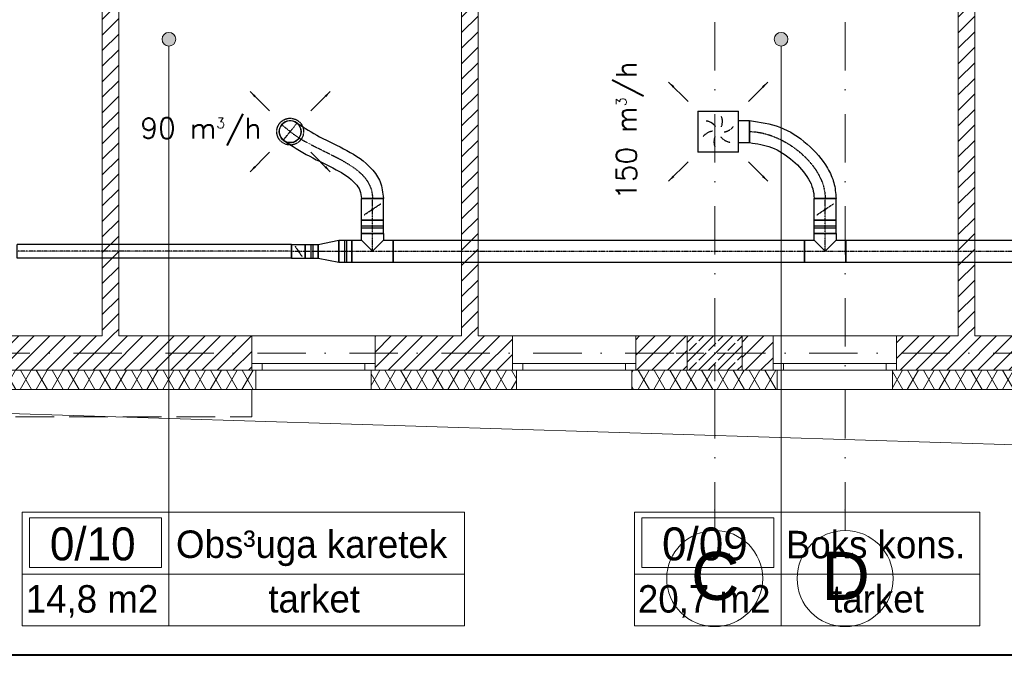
# Model space of a CAD drawing. Header units: millimetres. Extents: x -4612887 to -4536833, y -5457376 to -5415716.
# Tile 16 of 144: x -4598142 to -4590965, y -5456116 to -5451485. Entities that reach past the tile are written whole.
import ezdxf

# ---------------------------------------------------------------- set-up
doc = ezdxf.new("R2010")
doc.units = ezdxf.units.MM
doc.header["$MEASUREMENT"] = 0
for name, pattern in [('DASHDOT', [1, 0.5, -0.25, 0, -0.25]), ('DASHED', [0.75, 0.5, -0.25]), ('Krawędzie ukryte', [391.222223, 282.222223, -109]), ('Kropki i Kreski', [670.277762, 352.777767, -176.388884, 0, -141.111112])]:
    doc.linetypes.add(name, pattern=pattern)
doc.layers.get('0').update_dxf_attribs({"color": 8, "lineweight": 18})
for name, color, linetype, lineweight in [('FLUID-N1', 7, 'Continuous', 30), ('FLUID-N1-150-ARRGR', 7, 'Continuous', 25), ('is_ramka', 100, 'Continuous', 40), ('Linia', 8, 'Continuous', 18), ('Osie', 8, 'Continuous', 18), ('Slupy', 8, 'Continuous', 18), ('Strefy', 8, 'Continuous', 18), ('Ściany', 8, 'Continuous', 18), ('Ściany wewnętrzne', 7, 'Continuous', 18), ('Ściany zewnętrzne', 255, 'Continuous', 18)]:
    doc.layers.add(name, color=color, linetype=linetype, lineweight=lineweight)
doc.layers.add('FLUID-N1-SYM', color=7, linetype='Continuous')
doc.styles.add('FDBES', font='simplex.shx')
doc.styles.add('GENERATED_STYLE_1', font='arial.ttf')
doc.styles.add('GENERATED_STYLE_3', font='txt')
doc.styles.add('GENERATED_STYLE_4', font='txt')
doc.linetypes.add('ZIGZAG', pattern='A,0.0001,-0.2,[131,ltypeshp.shx,S=0.2,R=0,X=-0.2,Y=0],-0.4,[131,ltypeshp.shx,S=0.2,R=180,X=0.2,Y=0],-0.2', length=0.8001)
doc.dimstyles.new('FDBES', dxfattribs={"dimscale": 50, "dimtxt": 4, "dimasz": 2.5, "dimexe": 0.8, "dimexo": 2, "dimgap": 1, "dimtad": 1, "dimdsep": 46, "dimtxsty": 'FDBES', "dimcen": 2.5, "dimclrd": 4, "dimclre": 5, "dimadec": 0, "dimazin": 0, "dimtfac": 1, "dimtmove": 0, "dimatfit": 3, "dimfxl": 1, "dimarcsym": 0})
pattern_1 = [(60, (-4559356.9, -5416807.61), (-86.60254, 50), []), (120, (-4559356.9, -5416807.61), (86.60254, 50), [])]
pattern_2 = [(45, (-4559356.9, -5416807.61), (-56.56854, 56.56854), [])]

# ---------------------------------------------------------------- blocks, each defined once
blk = doc.blocks.new('*U937')
at = {"color": 0, "linetype": 'ByBlock', "lineweight": -2}
for p, q in [((-149, -149), (-149, 149)), ((149, 149), (-149, 149)), ((149, 149), (149, -149)), ((-149, -149), (149, -149)), ((-80, -149), (-80, -229)), ((80, -149), (80, -229))]:
    blk.add_line(p, q, dxfattribs=at)
at = {"color": 162, "linetype": 'Continuous', "lineweight": -2}
blk.add_line((80, -229), (-80, -229), dxfattribs=at)
at = {"color": 7, "linetype": 'DASHED'}
for centre, start, end in [((-101.8, 27.3), 8.19859, 51.80141), ((-27.3, 101.8), 308.19859, 351.80141), ((-74.5, -74.5), 68.19859, 111.80141), ((27.3, -101.8), 128.19859, 171.80141), ((101.8, -27.3), 188.19859, 231.80141), ((74.5, 74.5), 248.19859, 291.80141)]:
    blk.add_arc(centre, 105.4, start, end, dxfattribs=at)
blk = doc.blocks.new('*U936')
at = {"color": 7, "linetype": 'DASHED'}
blk.add_circle((0, 0), 97.5, dxfattribs=at)
at = {"color": 0, "linetype": 'ByBlock', "lineweight": -2}
blk.add_circle((0, 0), 80, dxfattribs=at)
blk = doc.blocks.new('*U883')
at = {"color": 162, "linetype": 'Continuous', "lineweight": -2}
for p, q in [((-1000, -50), (-1000, 50)), ((1000, 50), (1000, -50))]:
    blk.add_line(p, q, dxfattribs=at)
at = {"color": 0, "linetype": 'ByBlock', "lineweight": -2}
for p, q in [((-1000, 50), (1000, 50)), ((-1000, -50), (1000, -50))]:
    blk.add_line(p, q, dxfattribs=at)
at = {"layer": 'FLUID-N1-SYM', "color": 7, "linetype": 'DASHDOT'}
blk.add_line((-1000, 0), (1000, 0), dxfattribs=at)
blk = doc.blocks.new('*U882')
at = {"color": 162, "linetype": 'Continuous', "lineweight": -2}
for p, q in [((-50, -50), (-50, 50)), ((50, 50), (50, -50))]:
    blk.add_line(p, q, dxfattribs=at)
at = {"color": 0, "linetype": 'ByBlock', "lineweight": -2}
for p, q in [((-50, 50), (50, 50)), ((-50, -50), (50, -50))]:
    blk.add_line(p, q, dxfattribs=at)
at = {"color": 7, "linetype": 'DASHED'}
blk.add_line((-25, 37.5), (25, -37.5), dxfattribs=at)
at = {"color": 7, "linetype": 'Continuous'}
blk.add_lwpolyline([(-4, 0, 8, 8, 1), (4, 0, 8, 8, 1)], format="xyseb", close=True, dxfattribs=at)
at = {"layer": 'FLUID-N1-SYM', "color": 7, "linetype": 'DASHDOT'}
blk.add_line((-50, 0), (50, 0), dxfattribs=at)
blk = doc.blocks.new('*U881')
at = {"color": 0, "linetype": 'ByBlock', "lineweight": -2}
for p, q in [((-75, 50), (75, 80)), ((-75, -50), (75, -80))]:
    blk.add_line(p, q, dxfattribs=at)
at = {"color": 162, "linetype": 'Continuous', "lineweight": -2}
for p, q in [((75, 80), (75, -80)), ((-75, -50), (-75, 50))]:
    blk.add_line(p, q, dxfattribs=at)
at = {"layer": 'FLUID-N1-SYM', "color": 7, "linetype": 'DASHDOT'}
blk.add_line((-75, 0), (75, 0), dxfattribs=at)
blk = doc.blocks.new('*U880')
at = {"color": 162, "linetype": 'Continuous', "lineweight": -2}
for p, q in [((-47.5, -50), (-47.5, 50)), ((47.5, 50), (47.5, -50))]:
    blk.add_line(p, q, dxfattribs=at)
at = {"color": 0, "linetype": 'ByBlock', "lineweight": -2}
for p, q in [((-47.5, 50), (47.5, 50)), ((-47.5, -50), (47.5, -50))]:
    blk.add_line(p, q, dxfattribs=at)
at = {"color": 7, "linetype": 'Continuous'}
for p, q in [((-7.5, 50), (-7.5, -50)), ((7.5, 50), (7.5, -50))]:
    blk.add_line(p, q, dxfattribs=at)
at = {"layer": 'FLUID-N1-SYM', "color": 7, "linetype": 'DASHDOT'}
blk.add_line((-47.5, 0), (47.5, 0), dxfattribs=at)
blk = doc.blocks.new('*U879')
at = {"color": 162, "linetype": 'Continuous', "lineweight": -2}
for p, q in [((-150, -80), (-150, 80)), ((-80, 130), (80, 130)), ((150, 80), (150, -80))]:
    blk.add_line(p, q, dxfattribs=at)
at = {"color": 0, "linetype": 'ByBlock', "lineweight": -2}
for p, q in [((-150, 80), (-80, 80)), ((-80, 80), (-80, 130)), ((80, 130), (80, 80)), ((80, 80), (150, 80)), ((-150, -80), (150, -80))]:
    blk.add_line(p, q, dxfattribs=at)
at = {"color": 7, "linetype": 'Continuous'}
for p, q in [((0, 0), (-80, 80)), ((80, 80), (0, 0))]:
    blk.add_line(p, q, dxfattribs=at)
at = {"layer": 'FLUID-N1-SYM', "color": 7, "linetype": 'DASHDOT'}
for p, q in [((0, 0), (0, 130)), ((-150, 0), (150, 0))]:
    blk.add_line(p, q, dxfattribs=at)
blk = doc.blocks.new('*U878')
at = {"color": 162, "linetype": 'Continuous', "lineweight": -2}
for p, q in [((-47.5, -80), (-47.5, 80)), ((47.5, 80), (47.5, -80))]:
    blk.add_line(p, q, dxfattribs=at)
at = {"color": 0, "linetype": 'ByBlock', "lineweight": -2}
for p, q in [((-47.5, 80), (47.5, 80)), ((-47.5, -80), (47.5, -80))]:
    blk.add_line(p, q, dxfattribs=at)
at = {"color": 7, "linetype": 'Continuous'}
for p, q in [((-7.5, 80), (-7.5, -80)), ((7.5, 80), (7.5, -80))]:
    blk.add_line(p, q, dxfattribs=at)
at = {"layer": 'FLUID-N1-SYM', "color": 7, "linetype": 'DASHDOT'}
blk.add_line((-47.5, 0), (47.5, 0), dxfattribs=at)
blk = doc.blocks.new('*U877')
at = {"color": 162, "linetype": 'Continuous', "lineweight": -2}
for p, q in [((-1500, -80), (-1500, 80)), ((1500, 80), (1500, -80))]:
    blk.add_line(p, q, dxfattribs=at)
at = {"color": 0, "linetype": 'ByBlock', "lineweight": -2}
for p, q in [((-1500, 80), (1500, 80)), ((-1500, -80), (1500, -80))]:
    blk.add_line(p, q, dxfattribs=at)
at = {"layer": 'FLUID-N1-SYM', "color": 7, "linetype": 'DASHDOT'}
blk.add_line((-1500, 0), (1500, 0), dxfattribs=at)
blk = doc.blocks.new('*U876')
at = {"color": 162, "linetype": 'Continuous', "lineweight": -2}
for p, q in [((-80, -80), (-80, 80)), ((80, 80), (80, -80))]:
    blk.add_line(p, q, dxfattribs=at)
at = {"color": 0, "linetype": 'ByBlock', "lineweight": -2}
for p, q in [((-80, 80), (80, 80)), ((-80, -80), (80, -80))]:
    blk.add_line(p, q, dxfattribs=at)
at = {"color": 7, "linetype": 'DASHED'}
blk.add_line((-40, 60), (40, -60), dxfattribs=at)
at = {"color": 7, "linetype": 'Continuous'}
blk.add_lwpolyline([(-4, 0, 8, 8, 1), (4, 0, 8, 8, 1)], format="xyseb", close=True, dxfattribs=at)
at = {"layer": 'FLUID-N1-SYM', "color": 7, "linetype": 'DASHDOT'}
blk.add_line((-80, 0), (80, 0), dxfattribs=at)
blk = doc.blocks.new('*U875')
at = {"color": 162, "linetype": 'Continuous', "lineweight": -2}
for p, q in [((-47.5, -80), (-47.5, 80)), ((47.5, 80), (47.5, -80))]:
    blk.add_line(p, q, dxfattribs=at)
at = {"color": 0, "linetype": 'ByBlock', "lineweight": -2}
for p, q in [((-47.5, 80), (47.5, 80)), ((-47.5, -80), (47.5, -80))]:
    blk.add_line(p, q, dxfattribs=at)
at = {"color": 7, "linetype": 'Continuous'}
for p, q in [((-7.5, 80), (-7.5, -80)), ((7.5, 80), (7.5, -80))]:
    blk.add_line(p, q, dxfattribs=at)
at = {"layer": 'FLUID-N1-SYM', "color": 7, "linetype": 'DASHDOT'}
blk.add_line((-47.5, 0), (47.5, 0), dxfattribs=at)
blk = doc.blocks.new('*U874')
at = {"color": 162, "linetype": 'Continuous', "lineweight": -2}
for p, q in [((-150, -80), (-150, 80)), ((-80, 130), (80, 130)), ((150, 80), (150, -80))]:
    blk.add_line(p, q, dxfattribs=at)
at = {"color": 0, "linetype": 'ByBlock', "lineweight": -2}
for p, q in [((-150, 80), (-80, 80)), ((-80, 80), (-80, 130)), ((80, 130), (80, 80)), ((80, 80), (150, 80)), ((-150, -80), (150, -80))]:
    blk.add_line(p, q, dxfattribs=at)
at = {"color": 7, "linetype": 'Continuous'}
for p, q in [((0, 0), (-80, 80)), ((80, 80), (0, 0))]:
    blk.add_line(p, q, dxfattribs=at)
at = {"layer": 'FLUID-N1-SYM', "color": 7, "linetype": 'DASHDOT'}
for p, q in [((0, 0), (0, 130)), ((-150, 0), (150, 0))]:
    blk.add_line(p, q, dxfattribs=at)
blk = doc.blocks.new('*U873')
at = {"color": 162, "linetype": 'Continuous', "lineweight": -2}
for p, q in [((-80, -80), (-80, 80)), ((80, 80), (80, -80))]:
    blk.add_line(p, q, dxfattribs=at)
at = {"color": 0, "linetype": 'ByBlock', "lineweight": -2}
for p, q in [((-80, 80), (80, 80)), ((-80, -80), (80, -80))]:
    blk.add_line(p, q, dxfattribs=at)
at = {"color": 7, "linetype": 'DASHED'}
blk.add_line((-40, 60), (40, -60), dxfattribs=at)
at = {"color": 7, "linetype": 'Continuous'}
blk.add_lwpolyline([(-4, 0, 8, 8, 1), (4, 0, 8, 8, 1)], format="xyseb", close=True, dxfattribs=at)
at = {"layer": 'FLUID-N1-SYM', "color": 7, "linetype": 'DASHDOT'}
blk.add_line((-80, 0), (80, 0), dxfattribs=at)
blk = doc.blocks.new('*U872')
at = {"color": 162, "linetype": 'Continuous', "lineweight": -2}
for p, q in [((-47.5, -80), (-47.5, 80)), ((47.5, 80), (47.5, -80))]:
    blk.add_line(p, q, dxfattribs=at)
at = {"color": 0, "linetype": 'ByBlock', "lineweight": -2}
for p, q in [((-47.5, 80), (47.5, 80)), ((-47.5, -80), (47.5, -80))]:
    blk.add_line(p, q, dxfattribs=at)
at = {"color": 7, "linetype": 'Continuous'}
for p, q in [((-7.5, 80), (-7.5, -80)), ((7.5, 80), (7.5, -80))]:
    blk.add_line(p, q, dxfattribs=at)
at = {"layer": 'FLUID-N1-SYM', "color": 7, "linetype": 'DASHDOT'}
blk.add_line((-47.5, 0), (47.5, 0), dxfattribs=at)
blk = doc.blocks.new('*U871')
at = {"color": 162, "linetype": 'Continuous', "lineweight": -2}
for p, q in [((-1550, -80), (-1550, 80)), ((1550, 80), (1550, -80))]:
    blk.add_line(p, q, dxfattribs=at)
at = {"color": 0, "linetype": 'ByBlock', "lineweight": -2}
for p, q in [((-1550, 80), (1550, 80)), ((-1550, -80), (1550, -80))]:
    blk.add_line(p, q, dxfattribs=at)
at = {"layer": 'FLUID-N1-SYM', "color": 7, "linetype": 'DASHDOT'}
blk.add_line((-1550, 0), (1550, 0), dxfattribs=at)
blk = doc.blocks.new('*U1024')
at = {"color": 162, "linetype": 'Continuous', "lineweight": -2}
for p, q in [((-550.8, 406.3), (-550.8, 566.3)), ((80, 0), (-80, 0))]:
    blk.add_line(p, q, dxfattribs=at)
at = {"color": 162, "linetype": 'ZIGZAG', "lineweight": -2, "ltscale": 50}
for points in [[(-550.8, 566.3), (-330.5, 518.5), (-131.8, 395.9), (17.9, 218.9), (63.1, 113.8), (80, 0)], [(-550.8, 406.3), (-392.3, 370.9), (-235.3, 274), (-121.1, 139.7), (-90.4, 68.6), (-80, 0)]]:
    blk.add_spline(points, degree=3, dxfattribs=at)
at = {"layer": 'FLUID-N1-SYM', "color": 7, "linetype": 'DASHDOT', "start_tangent": (1, 0), "end_tangent": (0, -1)}
blk.add_spline([(-550.8, 486.3), (0, 0)], degree=3, dxfattribs=at)
blk = doc.blocks.new('*U1025')
at = {"color": 162, "linetype": 'Continuous', "lineweight": -2}
blk.add_line((80, 0), (-80, 0), dxfattribs=at)
at = {"color": 0, "lineweight": -2}
blk.add_arc((-599.8, 486.3), 80, 50.96688, 230.96688, dxfattribs=at)
at = {"color": 7, "linetype": 'DASHED', "lineweight": -2}
blk.add_arc((-599.8, 486.3), 80, 230.96688, 50.96688, dxfattribs=at)
at = {"color": 162, "linetype": 'ZIGZAG', "lineweight": -2, "ltscale": 50}
for points in [[(-549.4, 548.4), (-385.7, 449.5), (-186.2, 348.9), (-6.2, 215.4), (56.1, 119.3), (80, 0)], [(-650.1, 424.1), (-457.7, 306.7), (-263.6, 208.9), (-125, 108.2), (-91.3, 57), (-80, 0)]]:
    blk.add_spline(points, degree=3, dxfattribs=at)
at = {"layer": 'FLUID-N1-SYM', "color": 7, "linetype": 'DASHDOT'}
for p, q in [((-599.8, 486.3), (-661.9, 536.6)), ((-650.1, 424.1), (-549.4, 548.4))]:
    blk.add_line(p, q, dxfattribs=at)
at = {"layer": 'FLUID-N1-SYM', "color": 7, "linetype": 'DASHDOT', "start_tangent": (0.776782, -0.62977), "end_tangent": (0, -1)}
blk.add_spline([(-599.8, 486.3), (0, 0)], degree=3, dxfattribs=at)
blk = doc.blocks.new('Linia_39', base_point=(-4592592, -5453426.9))
at = {"layer": 'Linia', "linetype": 'Continuous'}
blk.add_hatch(color=256, dxfattribs=at).paths.add_polyline_path([(-4592542, -5453426.9), (-4592545.8, -5453407.8), (-4592556.6, -5453391.6), (-4592572.8, -5453380.7), (-4592592, -5453376.9), (-4592611.1, -5453380.7), (-4592627.3, -5453391.6), (-4592638.2, -5453407.8), (-4592642, -5453426.9), (-4592638.2, -5453446.1), (-4592627.3, -5453462.3), (-4592611.1, -5453473.1), (-4592592, -5453476.9), (-4592572.8, -5453473.1), (-4592556.6, -5453462.3), (-4592545.8, -5453446.1)])
blk.add_line((-4592592, -5453476.9), (-4592592, -5456872.2), dxfattribs=at)
blk.add_circle((-4592592, -5453426.9), 50, dxfattribs=at)
blk = doc.blocks.new('Linia_40', base_point=(-4597054.2, -5453426.9))
at = {"layer": 'Linia', "linetype": 'Continuous'}
blk.add_hatch(color=256, dxfattribs=at).paths.add_polyline_path([(-4597004.2, -5453426.9), (-4597008, -5453407.8), (-4597018.8, -5453391.6), (-4597035.1, -5453380.7), (-4597054.2, -5453376.9), (-4597073.3, -5453380.7), (-4597089.6, -5453391.6), (-4597100.4, -5453407.8), (-4597104.2, -5453426.9), (-4597100.4, -5453446.1), (-4597089.6, -5453462.3), (-4597073.3, -5453473.1), (-4597054.2, -5453476.9), (-4597035.1, -5453473.1), (-4597018.8, -5453462.3), (-4597008, -5453446.1)])
blk.add_line((-4597054.2, -5453476.9), (-4597054.2, -5456872.2), dxfattribs=at)
blk.add_circle((-4597054.2, -5453426.9), 50, dxfattribs=at)

msp = doc.modelspace()

# ---------------------------------------------------------------- hatches: boundary and pattern name
at = {"layer": 'Slupy', "linetype": 'Continuous'}
h = msp.add_hatch(dxfattribs=at)
h.set_pattern_fill('BETON_ZBROJONY', color=8, style=0, pattern_type=2)
h.set_pattern_definition([(45, (-4559356.9, -5416807.61), (-70.71068, 70.71068), []), (45, (-4559392.25, -5416772.26), (-70.71068, 70.71068), [75, -25])])
h.paths.add_polyline_path([(-4593275.7, -5454039.1), (-4592875.7, -5454039.1), (-4592875.7, -5453789.1), (-4593275.7, -5453789.1)])
at = {"layer": 'Ściany wewnętrzne', "linetype": 'Continuous'}
h = msp.add_hatch(dxfattribs=at)
h.set_pattern_fill('BLOCZKI_CERAMICZNE', color=8, style=0, pattern_type=2)
h.set_pattern_definition(pattern_2)
h.paths.add_polyline_path([(-4597420.5, -5453789.1), (-4597420.5, -5447834.1), (-4597540.5, -5447834.1), (-4597540.5, -5453789.1)])
h = msp.add_hatch(dxfattribs=at)
h.set_pattern_fill('BLOCZKI_CERAMICZNE', color=8, style=0, pattern_type=2)
h.set_pattern_definition(pattern_2)
h.paths.add_polyline_path([(-4594800.5, -5453789.1), (-4594800.5, -5447834.1), (-4594920.5, -5447834.1), (-4594920.5, -5453789.1)])
h = msp.add_hatch(dxfattribs=at)
h.set_pattern_fill('BLOCZKI_CERAMICZNE', color=8, style=0, pattern_type=2)
h.set_pattern_definition(pattern_2)
h.paths.add_polyline_path([(-4591180.5, -5453789.1), (-4591180.5, -5447834.1), (-4591300.5, -5447834.1), (-4591300.5, -5453789.1)])
at = {"layer": 'Ściany zewnętrzne', "linetype": 'Continuous'}
h = msp.add_hatch(dxfattribs=at)
h.set_pattern_fill('BLOCZKI_CERAMICZNE', color=8, style=0, pattern_type=2)
h.set_pattern_definition(pattern_2)
h.paths.add_polyline_path([(-4598875.7, -5454039.1), (-4596450.7, -5454039.1), (-4596450.7, -5453989.1), (-4596450.7, -5453789.1), (-4598875.7, -5453789.1)])
h = msp.add_hatch(dxfattribs=at)
h.set_pattern_fill('BLOCZKI_CERAMICZNE', color=8, style=0, pattern_type=2)
h.set_pattern_definition(pattern_2)
h.paths.add_polyline_path([(-4594550.7, -5453789.1), (-4595550.7, -5453789.1), (-4595550.7, -5453989.1), (-4595550.7, -5454039.1), (-4594550.7, -5454039.1), (-4594550.7, -5453989.1)])
h = msp.add_hatch(dxfattribs=at)
h.set_pattern_fill('BLOCZKI_CERAMICZNE', color=8, style=0, pattern_type=2)
h.set_pattern_definition(pattern_2)
h.paths.add_polyline_path([(-4593650.7, -5453789.1), (-4593650.7, -5453989.1), (-4593650.7, -5454039.1), (-4593275.7, -5454039.1), (-4593275.7, -5453789.1)])
h = msp.add_hatch(dxfattribs=at)
h.set_pattern_fill('BLOCZKI_CERAMICZNE', color=8, style=0, pattern_type=2)
h.set_pattern_definition(pattern_2)
h.paths.add_polyline_path([(-4592875.7, -5453789.1), (-4592875.7, -5454039.1), (-4592650.7, -5454039.1), (-4592650.7, -5453989.1), (-4592650.7, -5453789.1)])
h = msp.add_hatch(dxfattribs=at)
h.set_pattern_fill('BLOCZKI_CERAMICZNE', color=8, style=0, pattern_type=2)
h.set_pattern_definition(pattern_2)
h.paths.add_polyline_path([(-4590750.7, -5453789.1), (-4591750.7, -5453789.1), (-4591750.7, -5453989.1), (-4591750.7, -5454039.1), (-4590750.7, -5454039.1), (-4590750.7, -5453989.1)])
h = msp.add_hatch(dxfattribs=at)
h.set_pattern_fill('IZOLACJA_MIĘKKA', color=8, style=0, pattern_type=2)
h.set_pattern_definition(pattern_1)
h.paths.add_polyline_path([(-4598875.7, -5454039.1), (-4598875.7, -5454179.1), (-4596420.7, -5454179.1), (-4596420.7, -5454039.1), (-4596450.7, -5454039.1)])
h = msp.add_hatch(dxfattribs=at)
h.set_pattern_fill('IZOLACJA_MIĘKKA', color=8, style=0, pattern_type=2)
h.set_pattern_definition(pattern_1)
h.paths.add_polyline_path([(-4595580.7, -5454039.1), (-4595580.7, -5454179.1), (-4594520.7, -5454179.1), (-4594520.7, -5454039.1), (-4594550.7, -5454039.1), (-4595550.7, -5454039.1)])
h = msp.add_hatch(dxfattribs=at)
h.set_pattern_fill('IZOLACJA_MIĘKKA', color=8, style=0, pattern_type=2)
h.set_pattern_definition(pattern_1)
h.paths.add_polyline_path([(-4593680.7, -5454039.1), (-4593680.7, -5454179.1), (-4593275.7, -5454179.1), (-4593275.7, -5454039.1), (-4593650.7, -5454039.1)])
h = msp.add_hatch(dxfattribs=at)
h.set_pattern_fill('IZOLACJA_MIĘKKA', color=8, style=0, pattern_type=2)
h.set_pattern_definition(pattern_1)
h.paths.add_polyline_path([(-4593275.7, -5454179.1), (-4592875.7, -5454179.1), (-4592875.7, -5454039.1), (-4593275.7, -5454039.1)])
h = msp.add_hatch(dxfattribs=at)
h.set_pattern_fill('IZOLACJA_MIĘKKA', color=8, style=0, pattern_type=2)
h.set_pattern_definition(pattern_1)
h.paths.add_polyline_path([(-4592875.7, -5454039.1), (-4592875.7, -5454179.1), (-4592620.7, -5454179.1), (-4592620.7, -5454039.1), (-4592650.7, -5454039.1)])
h = msp.add_hatch(dxfattribs=at)
h.set_pattern_fill('IZOLACJA_MIĘKKA', color=8, style=0, pattern_type=2)
h.set_pattern_definition(pattern_1)
h.paths.add_polyline_path([(-4591780.7, -5454039.1), (-4591780.7, -5454179.1), (-4590720.7, -5454179.1), (-4590720.7, -5454039.1), (-4590750.7, -5454039.1), (-4591750.7, -5454039.1)])

# ---------------------------------------------------------------- linework, layer by layer
at = {"layer": 'is_ramka', "color": 2}
msp.add_lwpolyline([(-4610227.1, -5415716), (-4536832.9, -5415716), (-4536832.9, -5456116), (-4610227.1, -5456116)], close=True, dxfattribs=at)
at = {"layer": 'Linia', "color": 8, "linetype": 'Continuous', "lineweight": 0}
msp.add_line((-4562780.7, -5455460.6), (-4603840.7, -5454179.1), dxfattribs=at)
at = {"layer": 'Osie', "color": 8, "linetype": 'Kropki i Kreski'}
for p, q in [((-4593075.7, -5455206.5), (-4593075.7, -5416506)), ((-4592125.4, -5455206.5), (-4592125.4, -5416506)), ((-4557844.9, -5453914.1), (-4601191.6, -5453914.1))]:
    msp.add_line(p, q, dxfattribs=at)
at = {"layer": 'Osie', "color": 8, "linetype": 'Continuous'}
for centre in [(-4593075.7, -5455557), (-4592125.4, -5455557)]:
    msp.add_circle(centre, 350, dxfattribs=at)
at = {"layer": 'Osie', "color": 8}
for centre in [(-4593075.2, -5455206.5), (-4592124.9, -5455206.5)]:
    msp.add_arc(centre, 0.5, 180, 269.91827, dxfattribs=at)
at = {"layer": 'Osie', "color": 8, "linetype": 'Kropki i Kreski'}
for p in [(-4593075.7, -5455057), (-4593075.7, -5455057), (-4592125.4, -5455057), (-4592125.4, -5455057)]:
    msp.add_point(p, dxfattribs=at)
at = {"layer": 'Slupy', "color": 8, "linetype": 'Continuous'}
for p, q in [((-4593075.7, -5453834.1), (-4593075.7, -5453709.1)), ((-4593155.7, -5453914.1), (-4593355.7, -5453914.1)), ((-4592995.7, -5453914.1), (-4592795.7, -5453914.1)), ((-4593075.7, -5453994.1), (-4593075.7, -5454119.1))]:
    msp.add_line(p, q, dxfattribs=at)
at = {"layer": 'Slupy', "color": 8, "linetype": 'Continuous', "flags": 128}
msp.add_lwpolyline([(-4593275.7, -5454039.1), (-4592875.7, -5454039.1), (-4592875.7, -5453789.1), (-4593275.7, -5453789.1)], close=True, dxfattribs=at)
at = {"layer": 'Slupy', "color": 8, "linetype": 'Continuous'}
msp.add_point((-4593075.7, -5453914.1), dxfattribs=at)
at = {"layer": 'Strefy', "color": 8, "linetype": 'Continuous'}
for p, q in [((-4598123.5, -5455072.2), (-4594899.8, -5455072.2)), ((-4598123.5, -5455900.5), (-4598123.5, -5455072.2)), ((-4598070, -5455113.6), (-4597107.7, -5455113.6)), ((-4598070, -5455475.1), (-4598070, -5455113.6)), ((-4597107.7, -5455113.6), (-4597107.7, -5455475.1)), ((-4597054.2, -5455072.2), (-4597054.2, -5455900.5)), ((-4594899.8, -5455072.2), (-4594899.8, -5455900.5)), ((-4593661.3, -5455072.2), (-4591143.2, -5455072.2)), ((-4593661.3, -5455900.5), (-4593661.3, -5455072.2)), ((-4593607.8, -5455113.6), (-4592645.4, -5455113.6)), ((-4593607.8, -5455475.1), (-4593607.8, -5455113.6)), ((-4592645.4, -5455113.6), (-4592645.4, -5455475.1)), ((-4592592, -5455072.2), (-4592592, -5455900.5)), ((-4591143.2, -5455072.2), (-4591143.2, -5455900.5)), ((-4597107.7, -5455475.1), (-4598070, -5455475.1)), ((-4592645.4, -5455475.1), (-4593607.8, -5455475.1)), ((-4598123.5, -5455524), (-4594899.8, -5455524)), ((-4593661.3, -5455524), (-4591143.2, -5455524)), ((-4594899.8, -5455900.5), (-4598123.5, -5455900.5)), ((-4591143.2, -5455900.5), (-4593661.3, -5455900.5))]:
    msp.add_line(p, q, dxfattribs=at)
at = {"layer": 'Ściany', "color": 8, "linetype": 'Krawędzie ukryte', "flags": 128}
for points in [[(-4596450.7, -5454179.1), (-4603840.7, -5454179.1)], [(-4596450.7, -5454379.1), (-4596450.7, -5454179.1)], [(-4604040.7, -5454379.1), (-4596450.7, -5454379.1)]]:
    msp.add_lwpolyline(points, dxfattribs=at)
at = {"layer": 'Ściany wewnętrzne', "color": 8, "linetype": 'Continuous', "flags": 128}
for points in [[(-4597540.5, -5447834.1), (-4597540.5, -5453789.1)], [(-4597420.5, -5453789.1), (-4597420.5, -5447834.1)], [(-4594920.5, -5447834.1), (-4594920.5, -5453789.1)], [(-4594800.5, -5453789.1), (-4594800.5, -5447834.1)], [(-4591300.5, -5447834.1), (-4591300.5, -5453789.1)], [(-4591180.5, -5453789.1), (-4591180.5, -5447834.1)]]:
    msp.add_lwpolyline(points, dxfattribs=at)
at = {"layer": 'Ściany zewnętrzne', "color": 8, "linetype": 'Continuous'}
for p, q in [((-4596450.7, -5453989.1), (-4596450.7, -5453789.1)), ((-4595550.7, -5453789.1), (-4596450.7, -5453789.1)), ((-4595550.7, -5453989.1), (-4595550.7, -5453789.1)), ((-4594550.7, -5453989.1), (-4594550.7, -5453789.1)), ((-4593650.7, -5453789.1), (-4594550.7, -5453789.1)), ((-4593650.7, -5453989.1), (-4593650.7, -5453789.1)), ((-4592650.7, -5453989.1), (-4592650.7, -5453789.1)), ((-4591750.7, -5453789.1), (-4592650.7, -5453789.1)), ((-4591750.7, -5453989.1), (-4591750.7, -5453789.1)), ((-4598875.7, -5454039.1), (-4596450.7, -5454039.1)), ((-4596450.7, -5454039.1), (-4596450.7, -5453989.1)), ((-4596375.7, -5453989.1), (-4596450.7, -5453989.1)), ((-4596450.7, -5454039.1), (-4596450.7, -5453989.1)), ((-4596420.7, -5454039.1), (-4596450.7, -5454039.1)), ((-4596450.7, -5454039.1), (-4596375.7, -5454039.1)), ((-4596420.7, -5454039.1), (-4596450.7, -5454039.1)), ((-4596420.7, -5454179.1), (-4596420.7, -5454039.1)), ((-4596375.7, -5454039.1), (-4596375.7, -5453989.1)), ((-4595625.7, -5453989.1), (-4596375.7, -5453989.1)), ((-4596375.7, -5454039.1), (-4595625.7, -5454039.1)), ((-4595550.7, -5453989.1), (-4595625.7, -5453989.1)), ((-4595625.7, -5453989.1), (-4595625.7, -5454039.1)), ((-4595625.7, -5454039.1), (-4595550.7, -5454039.1)), ((-4595580.7, -5454179.1), (-4595580.7, -5454039.1)), ((-4595580.7, -5454039.1), (-4595550.7, -5454039.1)), ((-4595580.7, -5454039.1), (-4595550.7, -5454039.1)), ((-4595550.7, -5454039.1), (-4595550.7, -5453989.1)), ((-4595550.7, -5454039.1), (-4595550.7, -5453989.1)), ((-4595550.7, -5454039.1), (-4594550.7, -5454039.1)), ((-4594550.7, -5454039.1), (-4594550.7, -5453989.1)), ((-4594475.7, -5453989.1), (-4594550.7, -5453989.1)), ((-4594550.7, -5454039.1), (-4594550.7, -5453989.1)), ((-4594520.7, -5454039.1), (-4594550.7, -5454039.1)), ((-4594550.7, -5454039.1), (-4594475.7, -5454039.1)), ((-4594520.7, -5454039.1), (-4594550.7, -5454039.1)), ((-4594520.7, -5454179.1), (-4594520.7, -5454039.1)), ((-4594475.7, -5454039.1), (-4594475.7, -5453989.1)), ((-4593725.7, -5453989.1), (-4594475.7, -5453989.1)), ((-4594475.7, -5454039.1), (-4593725.7, -5454039.1)), ((-4593650.7, -5453989.1), (-4593725.7, -5453989.1)), ((-4593725.7, -5453989.1), (-4593725.7, -5454039.1)), ((-4593725.7, -5454039.1), (-4593650.7, -5454039.1)), ((-4593680.7, -5454179.1), (-4593680.7, -5454039.1)), ((-4593680.7, -5454039.1), (-4593650.7, -5454039.1)), ((-4593680.7, -5454039.1), (-4593650.7, -5454039.1)), ((-4593650.7, -5454039.1), (-4593650.7, -5453989.1)), ((-4593650.7, -5454039.1), (-4593650.7, -5453989.1)), ((-4593650.7, -5454039.1), (-4593275.7, -5454039.1)), ((-4592875.7, -5454039.1), (-4593275.7, -5454039.1)), ((-4592875.7, -5454039.1), (-4592650.7, -5454039.1)), ((-4592650.7, -5454039.1), (-4592650.7, -5453989.1)), ((-4592575.7, -5453989.1), (-4592650.7, -5453989.1)), ((-4592650.7, -5454039.1), (-4592650.7, -5453989.1)), ((-4592620.7, -5454039.1), (-4592650.7, -5454039.1)), ((-4592650.7, -5454039.1), (-4592575.7, -5454039.1)), ((-4592620.7, -5454039.1), (-4592650.7, -5454039.1)), ((-4592620.7, -5454179.1), (-4592620.7, -5454039.1)), ((-4592575.7, -5454039.1), (-4592575.7, -5453989.1)), ((-4591825.7, -5453989.1), (-4592575.7, -5453989.1)), ((-4592575.7, -5454039.1), (-4591825.7, -5454039.1)), ((-4591750.7, -5453989.1), (-4591825.7, -5453989.1)), ((-4591825.7, -5453989.1), (-4591825.7, -5454039.1)), ((-4591825.7, -5454039.1), (-4591750.7, -5454039.1)), ((-4591780.7, -5454179.1), (-4591780.7, -5454039.1)), ((-4591780.7, -5454039.1), (-4591750.7, -5454039.1)), ((-4591780.7, -5454039.1), (-4591750.7, -5454039.1)), ((-4591750.7, -5454039.1), (-4591750.7, -5453989.1)), ((-4591750.7, -5454039.1), (-4591750.7, -5453989.1)), ((-4591750.7, -5454039.1), (-4590750.7, -5454039.1)), ((-4595580.7, -5454179.1), (-4596420.7, -5454179.1)), ((-4593680.7, -5454179.1), (-4594520.7, -5454179.1)), ((-4591780.7, -5454179.1), (-4592620.7, -5454179.1))]:
    msp.add_line(p, q, dxfattribs=at)
at = {"layer": 'Ściany zewnętrzne', "color": 8, "linetype": 'Continuous', "flags": 128}
for points in [[(-4597540.5, -5453789.1), (-4600330.7, -5453789.1)], [(-4596450.7, -5453789.1), (-4597420.5, -5453789.1)], [(-4594920.5, -5453789.1), (-4595550.7, -5453789.1)], [(-4594550.7, -5453789.1), (-4594800.5, -5453789.1)], [(-4592650.7, -5453789.1), (-4593650.7, -5453789.1)], [(-4591300.5, -5453789.1), (-4591750.7, -5453789.1)], [(-4590750.7, -5453789.1), (-4591180.5, -5453789.1)], [(-4603840.7, -5454179.1), (-4596420.7, -5454179.1)], [(-4595580.7, -5454179.1), (-4594520.7, -5454179.1)], [(-4593680.7, -5454179.1), (-4592620.7, -5454179.1)], [(-4591780.7, -5454179.1), (-4590720.7, -5454179.1)]]:
    msp.add_lwpolyline(points, dxfattribs=at)

# ---------------------------------------------------------------- block references
at = {"layer": 'FLUID-N1', "color": 162, "linetype": 'Continuous'}
for name, p, rotation in [('*U937', (-4593050.5, -5452300.3), 90), ('*U936', (-4596170.5, -5452300.3), 180), ('*U876', (-4595570.7, -5452866.6), 90), ('*U873', (-4592270.7, -5452866.6), 90), ('*U875', (-4595570.7, -5452994.1), 90), ('*U872', (-4592270.7, -5452994.1), 90), ('*U883', (-4597160.7, -5453171.6), 180)]:
    msp.add_blockref(name, p, dxfattribs=dict(at, rotation=rotation))
for name, p in [('*U1025', (-4595570.7, -5452786.6)), ('*U1024', (-4592270.7, -5452786.6)), ('*U879', (-4595570.7, -5453171.6)), ('*U874', (-4592270.7, -5453171.6)), ('*U882', (-4596110.7, -5453171.6)), ('*U880', (-4596013.2, -5453171.6)), ('*U881', (-4595890.7, -5453171.6)), ('*U878', (-4595768.2, -5453171.6)), ('*U877', (-4593920.7, -5453171.6)), ('*U871', (-4590570.7, -5453171.6))]:
    msp.add_blockref(name, p, dxfattribs=at)
at = {"layer": 'Linia', "color": 8, "linetype": 'Continuous'}
for name, p in [('Linia_40', (-4597054.2, -5451626.9)), ('Linia_39', (-4592592, -5451626.9))]:
    msp.add_blockref(name, p, dxfattribs=at)

# ---------------------------------------------------------------- texts
at = {"layer": 'FLUID-N1-150-ARRGR', "color": 60, "insert": (-4593694.9, -5452292.3), "char_height": 150, "attachment_point": 5, "rotation": 90, "style": 'FDBES'}
msp.add_mtext('150 m{\\A2;\\H0.5x;3}/h\\P', dxfattribs=at)
at = {"layer": 'FLUID-N1-150-ARRGR', "color": 60, "insert": (-4596821.9, -5452300.3), "char_height": 150, "attachment_point": 5, "style": 'FDBES'}
msp.add_mtext('90 m{\\A2;\\H0.5x;3}/h\\P', dxfattribs=at)
at = {"layer": 'Osie', "color": 8, "linetype": 'Continuous', "char_height": 350, "attachment_point": 4, "style": 'GENERATED_STYLE_1'}
for s, insert in [('{C}', (-4593248.5, -5455539.9)), ('{D}', (-4592298.2, -5455537))]:
    msp.add_mtext(s, dxfattribs=dict(at, insert=insert))
at = {"layer": 'Strefy', "color": 8, "linetype": 'Continuous', "attachment_point": 4}
for s, insert, char_height, style in [('{0/10}', (-4597922, -5455305.9), 240, 'GENERATED_STYLE_4'), ('{Obs³uga karetek}', (-4597002.9, -5455336.7), 200, 'GENERATED_STYLE_3'), ('{0/09}', (-4593459.8, -5455305.9), 240, 'GENERATED_STYLE_4'), ('{Boks kons.}', (-4592557.5, -5455310.5), 200, 'GENERATED_STYLE_3'), ('{tarket}', (-4596330, -5455705.8), 200, 'GENERATED_STYLE_3'), ('{tarket}', (-4592220.5, -5455705.8), 200, 'GENERATED_STYLE_3'), ('{14,8 m2}', (-4598098, -5455723.6), 200, 'GENERATED_STYLE_3'), ('{20,7 m2}', (-4593635.8, -5455723.6), 200, 'GENERATED_STYLE_3')]:
    msp.add_mtext(s, dxfattribs=dict(at, insert=insert, char_height=char_height, style=style))

# ---------------------------------------------------------------- leaders
at = {"layer": 'FLUID-N1-150-ARRGR'}
for points in [[(-4593411.6, -5451939.2), (-4593270.2, -5452080.6)], [(-4592689.3, -5451939.2), (-4592830.7, -5452080.6)], [(-4596462.6, -5452008.2), (-4596321.2, -5452149.6)], [(-4595878.3, -5452008.2), (-4596019.7, -5452149.6)], [(-4596462.6, -5452592.5), (-4596321.2, -5452451.1)], [(-4595878.3, -5452592.5), (-4596019.7, -5452451.1)], [(-4593411.6, -5452661.5), (-4593270.2, -5452520.1)], [(-4592689.3, -5452661.5), (-4592830.7, -5452520.1)]]:
    msp.add_leader(points, dimstyle='FDBES', override={"dimscale": 20, "dimclrd": 7}, dxfattribs=at)

doc.saveas('drawing.dxf')
